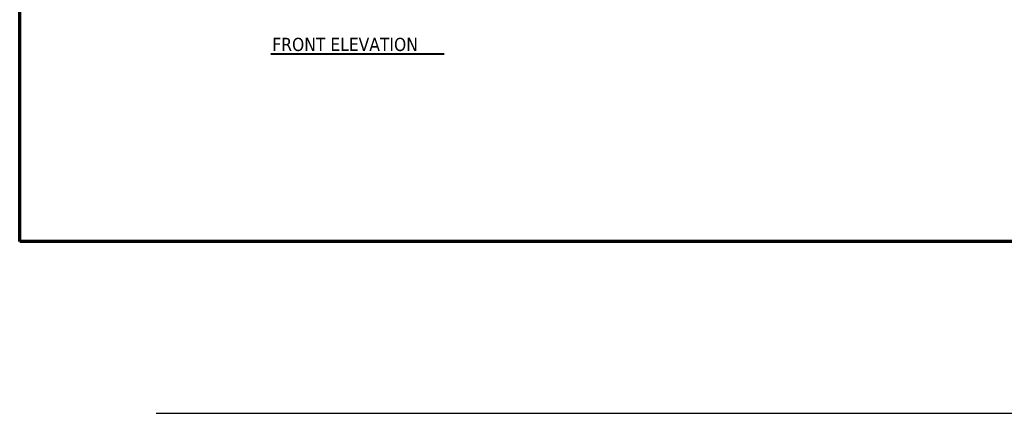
# Model space of a CAD drawing. Header units: inches. Extents: x 18 to 846, y -44 to 561.
# Tile 1 of 256: x 18 to 355, y -44 to 91. Entities that reach past the tile are written whole.
import ezdxf

# ---------------------------------------------------------------- set-up
doc = ezdxf.new("R2010")
doc.units = ezdxf.units.IN
doc.header["$LTSCALE"] = 24
doc.header["$MEASUREMENT"] = 0
for name, color, linetype, lineweight in [('Border (ANSI)', 7, 'Continuous', 70), ('Sketch Geometry (ANSI)', 7, 'Continuous', 25), ('Symbol (ANSI)', 7, 'Continuous', 25)]:
    doc.layers.add(name, color=color, linetype=linetype, lineweight=lineweight)
doc.styles.add('Label Text (ANSI)', font='tahomabd.ttf')

# ---------------------------------------------------------------- blocks, each defined once
blk = doc.blocks.new('Borders SUPERIOR BORDER')
at = {"layer": 'Border (ANSI)'}
for p, q in [((0.75, 0.625), (0.75, 23.375)), ((35.25, 0.625), (0.75, 0.625))]:
    blk.add_line(p, q, dxfattribs=at)

msp = doc.modelspace()

# ---------------------------------------------------------------- linework, layer by layer
at = {"layer": 'Sketch Geometry (ANSI)'}
msp.add_line((64.7706, -43.75028), (822.99252, -43.75028), dxfattribs=at)
at = {"layer": 'Symbol (ANSI)', "lineweight": 40}
msp.add_line((104.02495, 79.20791), (163.29156, 79.20791), dxfattribs=at)

# ---------------------------------------------------------------- block references
at = {"xscale": 24, "yscale": 24, "zscale": 24}
msp.add_blockref('Borders SUPERIOR BORDER', (0, 0), dxfattribs=at)

# ---------------------------------------------------------------- texts
at = {"layer": 'Symbol (ANSI)', "insert": (104.48698, 80.12804), "char_height": 4.5119999, "attachment_point": 7, "style": 'Label Text (ANSI)'}
msp.add_mtext('FRONT ELEVATION', dxfattribs=at)

doc.saveas('drawing.dxf')
